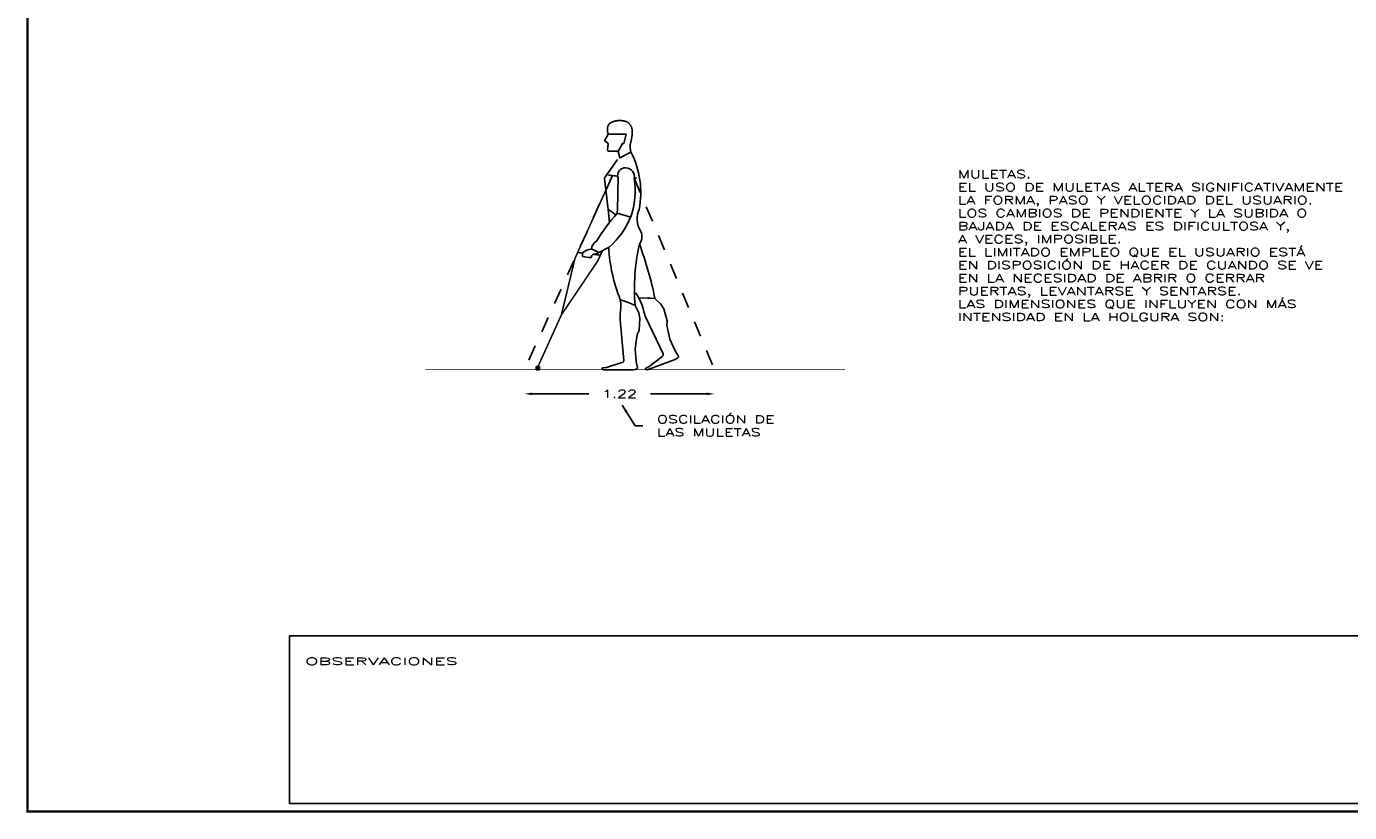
# Model space of a CAD drawing. Extents: x 58 to 74.9, y -5 to 5.1.
# Tile 1 of 5: x 58 to 66.5, y -5 to 0.1. Entities that reach past the tile are written whole.
import ezdxf

# ---------------------------------------------------------------- set-up
doc = ezdxf.new("R2010")
doc.units = 0
doc.header["$LTSCALE"] = 0.5
doc.header["$MEASUREMENT"] = 0
doc.linetypes.add('HIDDEN2', pattern=[0.1875, 0.125, -0.0625])
doc.layers.get('0').update_dxf_attribs({"linetype": 'CONTINUOUS'})
doc.layers.get('DEFPOINTS').update_dxf_attribs({"linetype": 'CONTINUOUS'})
for name, color, linetype in [('COTA', 7, 'CONTINUOUS'), ('HUMANOS', 1, 'CONTINUOUS'), ('MULETA', 7, 'CONTINUOUS'), ('V2', 2, 'CONTINUOUS'), ('V3', 3, 'CONTINUOUS')]:
    doc.layers.add(name, color=color, linetype=linetype)
doc.styles.add('E4', font='ROMAND.SHX', dxfattribs={"width": 2, "height": 3})
doc.styles.get("Standard").update_dxf_attribs({"font": 'ROMAND9.SHX', "width": 1.5, "height": 0.05})
doc.dimstyles.get("Standard").update_dxf_attribs({"dimtxt": 0.18, "dimasz": 0.18, "dimexe": 0.18, "dimexo": 0.0625, "dimgap": 0.09, "dimtad": 0, "dimtih": 1, "dimtoh": 1, "dimdec": 4, "dimzin": 0, "dimtxsty": 'STANDARD', "dimcen": 0.09, "dimazin": 3, "dimtfac": 1, "dimtdec": 4, "dimtofl": 0, "dimtmove": 0, "dimatfit": 3, "dimtolj": 1, "dimtzin": 0})

# ---------------------------------------------------------------- blocks, each defined once
blk = doc.blocks.new('*D2')
at = {"color": 0, "linetype": 'BYBLOCK'}
for p, q in [((64.1704, -0.5687), (64.5328, -0.5687)), ((65.2894, -0.5687), (64.9271, -0.5687))]:
    blk.add_line(p, q, dxfattribs=at)
for points in [[(64.1704, -0.5604), (64.1704, -0.577), (64.1204, -0.5687)], [(65.2894, -0.5604), (65.2894, -0.577), (65.3394, -0.5687)]]:
    blk.add_solid(points, dxfattribs=at)
at = {"layer": 'DEFPOINTS', "color": 0, "linetype": 'BYBLOCK'}
for p in [(64.1204, -0.4139), (65.3394, -0.4139), (65.3394, -0.5687)]:
    blk.add_point(p, dxfattribs=at)
at = {"color": 0, "linetype": 'BYBLOCK', "insert": (64.7299, -0.5687), "char_height": 0.05, "attachment_point": 5}
blk.add_mtext('\\A1;1.22', dxfattribs=at)

msp = doc.modelspace()

# ---------------------------------------------------------------- hatches: boundary and pattern name
at = {"layer": 'MULETA'}
msp.add_hatch(color=256, dxfattribs=at).paths.add_polyline_path([(61.2487, -2.116), (61.2687, -2.116), (61.2687, -2.096), (61.2487, -2.096)])

# ---------------------------------------------------------------- linework, layer by layer
at = {"const_width": 0.015}
msp.add_lwpolyline([(74.9411, -4.9492), (74.9411, 5.1218), (57.9866, 5.1218), (57.9866, -4.9492)], close=True, dxfattribs=at)
msp.add_lwpolyline([(61.2487, -2.096), (61.2687, -2.096), (61.2687, -2.116), (61.2487, -2.116)], close=True)
at = {"layer": 'COTA', "linetype": 'HIDDEN2'}
for p, q in [((61.7371, -0.8704), (61.1733, -2.116)), ((61.8769, -0.8861), (62.3923, -2.116))]:
    msp.add_line(p, q, dxfattribs=at)
at = {"layer": 'HUMANOS'}
for p, q in [((61.7809, -0.7581), (61.8555, -0.7197)), ((61.7694, -0.768), (61.6881, -0.8824)), ((61.6864, -0.8889), (61.7104, -1.0885)), ((61.7104, -1.0885), (61.7173, -1.1724)), ((61.7593, -1.1222), (61.7111, -1.0887)), ((61.768, -1.1112), (61.8544, -1.1373))]:
    msp.add_line(p, q, dxfattribs=at)
msp.add_lwpolyline([(61.7092, -0.6048), (61.7087, -0.6023), (61.7082, -0.6001), (61.7078, -0.5983), (61.7074, -0.5967), (61.7071, -0.5953), (61.7069, -0.594), (61.7067, -0.5929), (61.7065, -0.592), (61.7063, -0.591), (61.7062, -0.5901), (61.706, -0.5893), (61.7059, -0.5885), (61.7058, -0.5878), (61.7057, -0.5871), (61.7056, -0.5864), (61.7055, -0.5857), (61.7054, -0.585), (61.7053, -0.5843), (61.7053, -0.5837), (61.7052, -0.583), (61.7051, -0.5824), (61.7051, -0.5817), (61.705, -0.5811), (61.7049, -0.5805), (61.7049, -0.5799), (61.7049, -0.5793), (61.7048, -0.5787), (61.7048, -0.5781), (61.7047, -0.5775), (61.7047, -0.577), (61.7047, -0.5764), (61.7047, -0.5758), (61.7047, -0.5753), (61.7047, -0.5747), (61.7046, -0.5742), (61.7046, -0.5737), (61.7046, -0.5731), (61.7046, -0.5726), (61.7047, -0.5721), (61.7047, -0.5716), (61.7047, -0.5711), (61.7047, -0.5706), (61.7047, -0.5701), (61.7047, -0.5696), (61.7048, -0.5691), (61.7048, -0.5687), (61.7048, -0.5682), (61.7049, -0.5677), (61.7049, -0.5673), (61.7049, -0.5668), (61.705, -0.5664), (61.705, -0.5659), (61.7051, -0.5655), (61.7051, -0.565), (61.7052, -0.5646), (61.7052, -0.5642), (61.7053, -0.5638), (61.7054, -0.5633), (61.7054, -0.5629), (61.7055, -0.5625), (61.7056, -0.5621), (61.7056, -0.5617), (61.7057, -0.5613), (61.7058, -0.5609), (61.7058, -0.5605), (61.7059, -0.5601), (61.706, -0.5597), (61.7061, -0.5593), (61.7062, -0.5589), (61.7063, -0.5586), (61.7063, -0.5582), (61.7064, -0.5578), (61.7065, -0.5574), (61.7066, -0.5571), (61.7067, -0.5567), (61.7068, -0.5563), (61.7069, -0.556), (61.707, -0.5556), (61.7071, -0.5553), (61.7072, -0.5549), (61.7073, -0.5546), (61.7074, -0.5542), (61.7076, -0.5539), (61.7077, -0.5536), (61.7078, -0.5532), (61.7079, -0.5529), (61.708, -0.5526), (61.7082, -0.5522), (61.7083, -0.5519), (61.7084, -0.5516), (61.7085, -0.5513), (61.7087, -0.551), (61.7088, -0.5507), (61.7089, -0.5504), (61.7091, -0.5501), (61.7092, -0.5497), (61.7094, -0.5494), (61.7095, -0.5491), (61.7096, -0.5489), (61.7098, -0.5486), (61.7099, -0.5483), (61.7101, -0.548), (61.7102, -0.5477), (61.7104, -0.5474), (61.7105, -0.5471), (61.7107, -0.5468), (61.7109, -0.5466), (61.711, -0.5463), (61.7112, -0.546), (61.7114, -0.5458), (61.7115, -0.5455), (61.7117, -0.5452), (61.7119, -0.545), (61.712, -0.5447), (61.7122, -0.5444), (61.7124, -0.5442), (61.7126, -0.5439), (61.7128, -0.5437), (61.7129, -0.5434), (61.7131, -0.5432), (61.7133, -0.5429), (61.7135, -0.5427), (61.7137, -0.5424), (61.7139, -0.5422), (61.7141, -0.5419), (61.7143, -0.5417), (61.7145, -0.5415), (61.7147, -0.5412), (61.7149, -0.541), (61.7151, -0.5408), (61.7153, -0.5405), (61.7155, -0.5403), (61.7157, -0.5401), (61.7159, -0.5398), (61.7161, -0.5396), (61.7163, -0.5394), (61.7166, -0.5392), (61.7168, -0.539), (61.717, -0.5387), (61.7172, -0.5385), (61.7174, -0.5383), (61.7177, -0.5381), (61.7179, -0.5379), (61.7181, -0.5377), (61.7184, -0.5375), (61.7186, -0.5373), (61.7188, -0.537), (61.7191, -0.5368), (61.7193, -0.5366), (61.7196, -0.5364), (61.7198, -0.5362), (61.7201, -0.536), (61.7203, -0.5358), (61.7206, -0.5356), (61.7208, -0.5354), (61.7211, -0.5352), (61.7213, -0.535), (61.7216, -0.5349), (61.7218, -0.5347), (61.7221, -0.5345), (61.7224, -0.5343), (61.7226, -0.5341), (61.7229, -0.5339), (61.7232, -0.5337), (61.7235, -0.5335), (61.7237, -0.5333), (61.724, -0.5332), (61.7243, -0.533), (61.7246, -0.5328), (61.7249, -0.5326), (61.7251, -0.5324), (61.7254, -0.5323), (61.7257, -0.5321), (61.726, -0.5319), (61.7263, -0.5317), (61.7266, -0.5315), (61.7269, -0.5314), (61.7272, -0.5312), (61.7275, -0.531), (61.7278, -0.5308), (61.7281, -0.5307), (61.7284, -0.5305), (61.7288, -0.5303), (61.7291, -0.5302), (61.7294, -0.53), (61.7297, -0.5298), (61.73, -0.5297), (61.7304, -0.5295), (61.7307, -0.5293), (61.731, -0.5292), (61.7313, -0.529), (61.7317, -0.5288), (61.732, -0.5287), (61.7323, -0.5285), (61.7327, -0.5283), (61.733, -0.5282), (61.7334, -0.528), (61.7337, -0.5279), (61.7341, -0.5277), (61.7344, -0.5275), (61.7347, -0.5274), (61.7351, -0.5272), (61.7355, -0.5271), (61.7358, -0.5269), (61.7362, -0.5268), (61.7365, -0.5266), (61.7369, -0.5264), (61.7372, -0.5263), (61.7376, -0.5261), (61.738, -0.526), (61.7383, -0.5258), (61.7387, -0.5257), (61.7391, -0.5256), (61.7394, -0.5254), (61.7398, -0.5253), (61.7402, -0.5251), (61.7406, -0.525), (61.7409, -0.5248), (61.7413, -0.5247), (61.7417, -0.5246), (61.7421, -0.5244), (61.7424, -0.5243), (61.7428, -0.5241), (61.7432, -0.524), (61.7436, -0.5239), (61.744, -0.5237), (61.7444, -0.5236), (61.7448, -0.5235), (61.7451, -0.5234), (61.7455, -0.5232), (61.7459, -0.5231), (61.7463, -0.523), (61.7467, -0.5228), (61.7471, -0.5227), (61.7475, -0.5226), (61.7479, -0.5225), (61.7483, -0.5224), (61.7487, -0.5222), (61.7491, -0.5221), (61.7495, -0.522), (61.7499, -0.5219), (61.7503, -0.5218), (61.7507, -0.5217), (61.7511, -0.5216), (61.7515, -0.5215), (61.7519, -0.5214), (61.7523, -0.5213), (61.7527, -0.5211), (61.7531, -0.521), (61.7535, -0.5209), (61.7539, -0.5208), (61.7543, -0.5208), (61.7547, -0.5207), (61.7551, -0.5206), (61.7555, -0.5205), (61.7559, -0.5204), (61.7563, -0.5203), (61.7567, -0.5202), (61.7571, -0.5201), (61.7575, -0.52), (61.7579, -0.5199), (61.7584, -0.5199), (61.7588, -0.5198), (61.7592, -0.5197), (61.7596, -0.5196), (61.76, -0.5195), (61.7604, -0.5195), (61.7608, -0.5194), (61.7612, -0.5193), (61.7616, -0.5192), (61.762, -0.5192), (61.7624, -0.5191), (61.7628, -0.519), (61.7632, -0.519), (61.7636, -0.5189), (61.764, -0.5188), (61.7644, -0.5188), (61.7649, -0.5187), (61.7653, -0.5187), (61.7657, -0.5186), (61.7661, -0.5185), (61.7665, -0.5185), (61.7669, -0.5184), (61.7673, -0.5184), (61.7677, -0.5183), (61.7681, -0.5183), (61.7685, -0.5182), (61.7689, -0.5182), (61.7693, -0.5181), (61.7697, -0.5181), (61.7701, -0.518), (61.7705, -0.518), (61.7708, -0.518), (61.7712, -0.5179), (61.7716, -0.5179), (61.772, -0.5179), (61.7724, -0.5178), (61.7728, -0.5178), (61.7732, -0.5177), (61.7736, -0.5177), (61.774, -0.5177), (61.7744, -0.5177), (61.7747, -0.5176), (61.7751, -0.5176), (61.7755, -0.5176), (61.7759, -0.5176), (61.7763, -0.5175), (61.7766, -0.5175), (61.777, -0.5175), (61.7774, -0.5175), (61.7778, -0.5175), (61.7781, -0.5174), (61.7785, -0.5174), (61.7789, -0.5174), (61.7792, -0.5174), (61.7796, -0.5174), (61.78, -0.5174), (61.7803, -0.5174), (61.7807, -0.5174), (61.7811, -0.5173), (61.7814, -0.5173), (61.7818, -0.5173), (61.7821, -0.5173), (61.7825, -0.5173), (61.7829, -0.5173), (61.7832, -0.5173), (61.7836, -0.5173), (61.7839, -0.5173), (61.7843, -0.5173), (61.7846, -0.5173), (61.785, -0.5174), (61.7853, -0.5174), (61.7857, -0.5174), (61.786, -0.5174), (61.7864, -0.5174), (61.7867, -0.5174), (61.7871, -0.5174), (61.7874, -0.5174), (61.7878, -0.5174), (61.7881, -0.5175), (61.7885, -0.5175), (61.7888, -0.5175), (61.7892, -0.5175), (61.7895, -0.5175), (61.7899, -0.5176), (61.7902, -0.5176), (61.7905, -0.5176), (61.7909, -0.5176), (61.7912, -0.5176), (61.7916, -0.5177), (61.7919, -0.5177), (61.7923, -0.5177), (61.7926, -0.5178), (61.793, -0.5178), (61.7933, -0.5178), (61.7937, -0.5179), (61.794, -0.5179), (61.7943, -0.5179), (61.7947, -0.518), (61.795, -0.518), (61.7954, -0.518), (61.7957, -0.5181), (61.7961, -0.5181), (61.7964, -0.5181), (61.7968, -0.5182), (61.7971, -0.5182), (61.7975, -0.5183), (61.7978, -0.5183), (61.7982, -0.5184), (61.7985, -0.5184), (61.7989, -0.5185), (61.7993, -0.5185), (61.7996, -0.5185), (61.8, -0.5186), (61.8003, -0.5186), (61.8007, -0.5187), (61.801, -0.5188), (61.8014, -0.5188), (61.8018, -0.5189), (61.8021, -0.5189), (61.8025, -0.519), (61.8029, -0.519), (61.8032, -0.5191), (61.8036, -0.5191), (61.804, -0.5192), (61.8043, -0.5193), (61.8047, -0.5193), (61.8051, -0.5194), (61.8054, -0.5194), (61.8058, -0.5195), (61.8062, -0.5196), (61.8066, -0.5196), (61.8069, -0.5197), (61.8073, -0.5198), (61.8077, -0.5198), (61.8081, -0.5199), (61.8084, -0.52), (61.8088, -0.52), (61.8092, -0.5201), (61.8096, -0.5202), (61.8099, -0.5203), (61.8103, -0.5203), (61.8107, -0.5204), (61.8111, -0.5205), (61.8115, -0.5206), (61.8118, -0.5206), (61.8122, -0.5207), (61.8126, -0.5208), (61.813, -0.5209), (61.8134, -0.5209), (61.8137, -0.521), (61.8141, -0.5211), (61.8145, -0.5212), (61.8149, -0.5213), (61.8153, -0.5214), (61.8156, -0.5214), (61.816, -0.5215), (61.8164, -0.5216), (61.8168, -0.5217), (61.8171, -0.5218), (61.8175, -0.5219), (61.8179, -0.522), (61.8183, -0.5221), (61.8187, -0.5222), (61.819, -0.5223), (61.8194, -0.5223), (61.8198, -0.5224), (61.8202, -0.5225), (61.8205, -0.5226), (61.8209, -0.5227), (61.8213, -0.5228), (61.8217, -0.5229), (61.822, -0.523), (61.8224, -0.5231), (61.8228, -0.5232), (61.8232, -0.5233), (61.8235, -0.5234), (61.8239, -0.5235), (61.8243, -0.5237), (61.8246, -0.5238), (61.825, -0.5239), (61.8254, -0.524), (61.8257, -0.5241), (61.8261, -0.5242), (61.8265, -0.5243), (61.8268, -0.5244), (61.8272, -0.5245), (61.8275, -0.5246), (61.8279, -0.5248), (61.8283, -0.5249), (61.8286, -0.525), (61.8289, -0.5251), (61.8293, -0.5252), (61.8296, -0.5253), (61.8299, -0.5254), (61.8302, -0.5255), (61.8304, -0.5256), (61.8307, -0.5257), (61.831, -0.5258), (61.8314, -0.5261), (61.8318, -0.5264), (61.8324, -0.5268), (61.8332, -0.5273), (61.8342, -0.528), (61.8353, -0.5289), (61.8367, -0.53), (61.8382, -0.5312), (61.8399, -0.5327), (61.8416, -0.5342), (61.8434, -0.536), (61.8453, -0.5379), (61.8471, -0.54), (61.8489, -0.5422), (61.8506, -0.5446), (61.8523, -0.5471), (61.8539, -0.5498), (61.8554, -0.5525), (61.8568, -0.5553), (61.8581, -0.5583), (61.8592, -0.5613), (61.8603, -0.5643), (61.8612, -0.5674), (61.862, -0.5706), (61.8626, -0.5737), (61.8632, -0.5768), (61.8636, -0.5799), (61.864, -0.5829), (61.8642, -0.5859), (61.8644, -0.5888), (61.8644, -0.5916), (61.8644, -0.5944), (61.8642, -0.5972), (61.8641, -0.6001), (61.8638, -0.603), (61.8634, -0.6061), (61.863, -0.6094), (61.8626, -0.6129), (61.862, -0.6165), (61.8615, -0.6202), (61.8609, -0.6238), (61.8604, -0.6272), (61.8599, -0.6305), (61.8594, -0.6335), (61.859, -0.6361), (61.8586, -0.6382), (61.8583, -0.64), (61.8581, -0.6414), (61.8579, -0.6424), (61.8578, -0.6433), (61.8577, -0.6439), (61.8576, -0.6444), (61.8576, -0.6447), (61.8575, -0.6451), (61.8574, -0.6454), (61.8574, -0.6457), (61.8573, -0.6459), (61.8572, -0.6462), (61.8571, -0.6464), (61.8571, -0.6467), (61.857, -0.647), (61.8569, -0.6473), (61.8568, -0.6477), (61.8566, -0.648), (61.8565, -0.6485), (61.8564, -0.6489), (61.8562, -0.6494), (61.8561, -0.65), (61.8559, -0.6506), (61.8557, -0.6512), (61.8555, -0.6519), (61.8553, -0.6526), (61.8551, -0.6533), (61.8549, -0.6541), (61.8547, -0.6548), (61.8545, -0.6555), (61.8543, -0.6561), (61.8542, -0.6567), (61.854, -0.6572), (61.8539, -0.6577), (61.8537, -0.6582), (61.8536, -0.6587), (61.8535, -0.6591), (61.8534, -0.6595), (61.8533, -0.66), (61.8532, -0.6604), (61.8531, -0.6608), (61.853, -0.6612), (61.8529, -0.6616), (61.8528, -0.6621), (61.8527, -0.6625), (61.8526, -0.6629), (61.8525, -0.6633), (61.8524, -0.6638), (61.8523, -0.6642), (61.8522, -0.6646), (61.8521, -0.6651), (61.8521, -0.6655), (61.852, -0.6659), (61.8519, -0.6664), (61.8518, -0.6668), (61.8517, -0.6673), (61.8517, -0.6677), (61.8516, -0.6682), (61.8515, -0.6686), (61.8515, -0.6691), (61.8514, -0.6695), (61.8513, -0.67), (61.8513, -0.6704), (61.8512, -0.6709), (61.8511, -0.6714), (61.8511, -0.6719), (61.851, -0.6723), (61.851, -0.6728), (61.8509, -0.6733), (61.8509, -0.6738), (61.8508, -0.6743), (61.8508, -0.6748), (61.8507, -0.6753), (61.8507, -0.6758), (61.8507, -0.6763), (61.8506, -0.6768), (61.8506, -0.6773), (61.8506, -0.6778), (61.8505, -0.6784), (61.8505, -0.6789), (61.8505, -0.6794), (61.8505, -0.68), (61.8505, -0.6805), (61.8505, -0.6811), (61.8505, -0.6816), (61.8504, -0.6822), (61.8504, -0.6828), (61.8504, -0.6834), (61.8505, -0.6839), (61.8505, -0.6845), (61.8505, -0.6851), (61.8505, -0.6857), (61.8505, -0.6863), (61.8505, -0.6869), (61.8506, -0.6876), (61.8506, -0.6882), (61.8506, -0.6888), (61.8507, -0.6895), (61.8507, -0.6901), (61.8507, -0.6908), (61.8508, -0.6914), (61.8508, -0.6921), (61.8509, -0.6928), (61.8509, -0.6934), (61.851, -0.6941), (61.8511, -0.6948), (61.8511, -0.6955), (61.8512, -0.6963), (61.8513, -0.697), (61.8514, -0.6977), (61.8515, -0.6984), (61.8516, -0.6992), (61.8517, -0.6999), (61.8518, -0.7007), (61.8519, -0.7015), (61.852, -0.7022), (61.8521, -0.703), (61.8522, -0.7038), (61.8523, -0.7046), (61.8525, -0.7054), (61.8526, -0.7062), (61.8527, -0.707), (61.8529, -0.7079), (61.853, -0.7087), (61.8532, -0.7095), (61.8534, -0.7104), (61.8535, -0.7112), (61.8537, -0.7121), (61.8539, -0.7129), (61.8541, -0.7138), (61.8543, -0.7147), (61.8545, -0.7155), (61.8547, -0.7164), (61.8549, -0.7173), (61.8551, -0.7182), (61.8554, -0.7191), (61.8555, -0.7197)], dxfattribs=at)
for points in [[(61.7739, -0.7148), (61.7152, -0.7148, -0.414214), (61.7054, -0.705), (61.7092, -0.6691, 0.340985), (61.703, -0.6589), (61.686, -0.6471), (61.7092, -0.6048), (61.825, -0.6048), (61.809, -0.6638), (61.8004, -0.6643), (61.7736, -0.7154), (61.7846, -0.7562)], [(61.768, -1.1112, 0.038503), (61.6338, -1.2907, 0.2106), (61.6017, -1.3414), (61.6496, -1.363), (61.7163, -1.3295, 0.125486), (61.8569, -1.1265)]]:
    msp.add_lwpolyline(points, format="xyb", dxfattribs=at)
for points in [[(61.8385, -1.6856), (61.86, -1.6937), (61.8826, -1.7044), (61.9052, -1.7514), (61.9124, -1.7864), (61.9081, -1.8651), (61.8949, -1.8898), (61.8833, -1.9816), (61.8891, -2.0632), (61.8935, -2.0836), (61.8951, -2.0897), (61.8965, -2.0959), (61.8975, -2.0987), (61.8984, -2.1035), (61.8975, -2.1068), (61.8965, -2.1087), (61.8932, -2.1111), (61.887, -2.1125), (61.8826, -2.1137), (61.8709, -2.1159), (61.6797, -2.116), (61.6709, -2.1112), (61.6709, -2.1063), (61.6758, -2.1034), (61.699, -2.1025), (61.797, -2.0705), (61.8047, -2.0676), (61.8076, -2.0647), (61.8096, -2.056), (61.786, -1.795), (61.7865, -1.7575), (61.7883, -1.7406), (61.7897, -1.7101), (61.79, -1.6897), (61.7886, -1.6749), (61.7869, -1.6672), (61.8099, -1.6729)], [(61.9618, -1.6567), (61.9847, -1.657), (62.0096, -1.6594), (62.0469, -1.6958), (62.0657, -1.7262), (62.0885, -1.8016), (62.0847, -1.8294), (62.1051, -1.9197), (62.1385, -1.9944), (62.1496, -2.012), (62.1532, -2.0172), (62.1566, -2.0225), (62.1585, -2.0248), (62.161, -2.029), (62.1613, -2.0324), (62.161, -2.0345), (62.1587, -2.0379), (62.1534, -2.0414), (62.1496, -2.044), (62.1394, -2.0501), (61.9597, -2.1156), (61.9499, -2.114), (61.9482, -2.1095), (61.9518, -2.1051), (61.9733, -2.0962), (62.0544, -2.0327), (62.0607, -2.0273), (62.0624, -2.0236), (62.0612, -2.0147), (61.9498, -1.7776), (61.9375, -1.7421), (61.9334, -1.7256), (61.9243, -1.6965), (61.9176, -1.6773), (61.9112, -1.6639), (61.907, -1.6572), (61.9305, -1.6547)]]:
    msp.add_lwpolyline(points, close=True, dxfattribs=at)
at = {"layer": 'HUMANOS', "const_width": 0.005}
msp.add_lwpolyline([(63.2283, -2.116), (60.5371, -2.116)], dxfattribs=at)
at = {"layer": 'HUMANOS'}
for centre, radius, start, end in [((61.3512, -0.9795), 0.5675, 348.95958, 27.36651), ((61.8176, -0.8688), 0.0477, 83.19426, 200.79168), ((61.8234, -0.8758), 0.0544, 347.84004, 90.21338), ((61.6961, -0.888), 0.00974, 144.58124, 185.37475), ((54.9238, -0.8471), 6.8493, 357.7902, 359.67685), ((61.3456, -0.966), 0.5368, 341.39359, 8.42786), ((62.0388, -1.1484), 0.1437, 155.25272, 209.04145), ((61.8415, -1.2624), 0.0842, 324.66473, 31.72714), ((61.6098, -1.4412), 0.1001, 94.60746, 129.17466), ((62.7799, -1.2717), 1.0688, 183.22358, 201.71776), ((63.1421, -1.5952), 1.2642, 167.01255, 184.95568), ((59.652, -2.1439), 2.4069, 11.61407, 20.24502), ((61.636, -1.3801), 0.091, 169.54769, 186.42808), ((61.594, -1.1479), 0.2472, 258.71262, 271.61165), ((61.6234, -1.3953), 0.0224, 117.13406, 179.18222), ((61.6165, -1.3254), 0.0501, 266.17681, 311.36246), ((61.3318, -1.9912), 0.6651, 30.14459, 33.58369)]:
    msp.add_arc(centre, radius, start, end, dxfattribs=at)
at = {"layer": 'MULETA', "const_width": 0.01}
for points in [[(61.2562, -2.1025), (61.4096, -1.7637), (61.4968, -1.4014), (61.7371, -0.8704)], [(61.711, -0.8674), (61.7701, -0.8741)], [(61.8769, -0.8861), (61.8933, -0.888)], [(61.4096, -1.7637), (61.643, -1.4178), (61.6732, -1.3511)], [(61.5136, -1.3641), (61.5459, -1.3678)], [(61.6131, -1.3754), (61.6598, -1.3806)]]:
    msp.add_lwpolyline(points, dxfattribs=at)
at = {"layer": 'V3'}
msp.add_line((68.1021, -3.8235), (59.6667, -3.8235), dxfattribs=at)
msp.add_lwpolyline([(68.1021, -4.8987), (59.6667, -4.8987), (59.6667, -3.8235)], dxfattribs=at)

# ---------------------------------------------------------------- texts
at = {"char_height": 0.05, "attachment_point": 4}
for s, insert in [('MULETAS. \\PEL USO DE MULETAS ALTERA SIGNIFICATIVAMENTE\\PLA FORMA, PASO Y VELOCIDAD DEL USUARIO.\\PLOS CAMBIOS DE PENDIENTE Y LA SUBIDA O \\PBAJADA DE ESCALERAS ES DIFICULTOSA Y, \\PA VECES, IMPOSIBLE.\\PEL LIMITADO EMPLEO QUE EL USUARIO ESTÁ \\PEN DISPOSICIÓN DE HACER DE CUANDO SE VE \\PEN LA NECESIDAD DE ABRIR O CERRAR \\PPUERTAS, LEVANTARSE Y SENTARSE.\\PLAS DIMENSIONES QUE INFLUYEN CON MÁS \\PINTENSIDAD EN LA HOLGURA SON:', (63.9521, -1.3198)), ('OSCILACIÓN DE \\PLAS MULETAS', (62.0217, -2.4754))]:
    msp.add_mtext(s, dxfattribs=dict(at, insert=insert))
at = {"layer": 'V2', "style": 'E4', "width": 2}
msp.add_text('OBSERVACIONES', height=0.045478, dxfattribs=at).set_placement((59.7662, -4.0097))

# ---------------------------------------------------------------- dimensions: what is measured, and where the dimension line sits
dim = msp.add_linear_dim(base=(62.3923, -2.2707), p1=(61.1733, -2.116), p2=(62.3923, -2.116), dimstyle='STANDARD', override={"dimtxt": 0.05, "dimasz": 0.05, "dimdec": 2, "dimse1": 1, "dimse2": 1, "dimtdec": 2})
dim.commit()
dim.dimension.update_dxf_attribs({"geometry": '*D2', "text_midpoint": (61.7828, -2.2707), "insert": (-2.9472, -1.702)})

# ---------------------------------------------------------------- leaders
at = {"annotation_type": 0, "has_hookline": 1, "hookline_direction": 0, "text_width": 0.8429}
msp.add_leader([(61.7995, -2.3434), (61.8817, -2.4754), (61.9317, -2.4754)], dimstyle='STANDARD', override={"dimtxt": 0.05, "dimasz": 0.05, "dimdec": 2, "dimse1": 1, "dimse2": 1, "dimtdec": 2}, dxfattribs=at)

doc.saveas('drawing.dxf')
